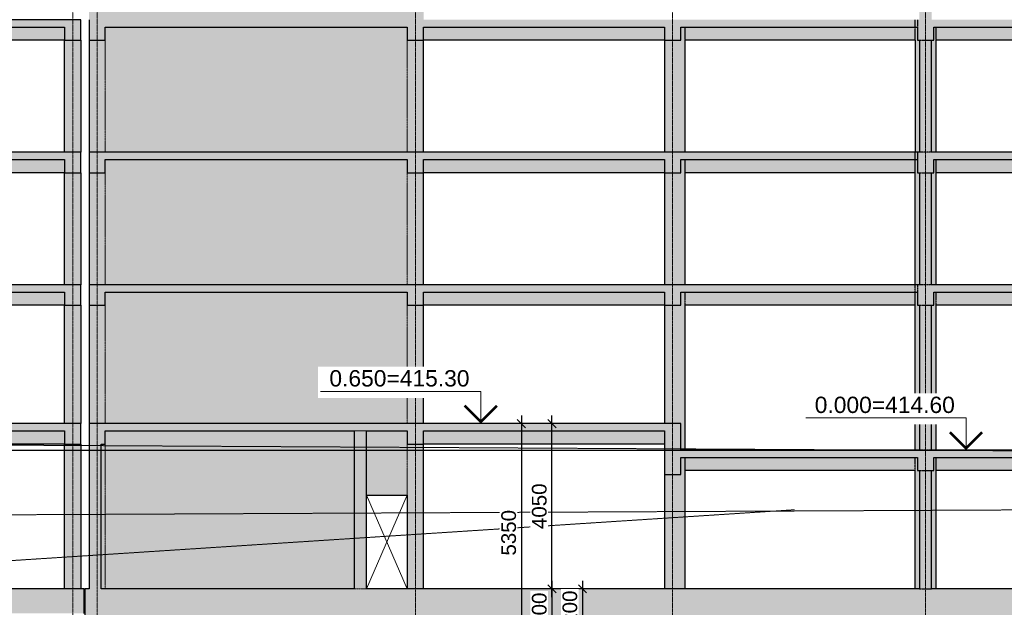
# Model space of a CAD drawing. Header units: millimetres. Extents: x -50987266 to 2610517, y -212233 to 51153522.
# Tile 60 of 256: x 719240 to 743370, y -3101 to 11300. Entities that reach past the tile are written whole.
import ezdxf
from ezdxf.enums import TextEntityAlignment as Align

# ---------------------------------------------------------------- set-up
doc = ezdxf.new("R2010")
doc.units = ezdxf.units.MM
doc.set_wipeout_variables(frame=1)
for name, pattern in [('DASHED', [19.05, 12.7, -6.35]), ('Section-Section_Pit_A_B1$0$Grid Line', [22.225, 12.7, -3.175, 3.175, -3.175]), ('Section-Section_Pit_A_B1$0$Hidden 1_5', [2.2, 1.5, -0.7]), ('Section-Section_Pit_A_B2$0$Grid Line', [22.225, 12.7, -3.175, 3.175, -3.175])]:
    doc.linetypes.add(name, pattern=pattern)
doc.layers.get('Defpoints').update_dxf_attribs({"color": 6})
for name, color, linetype, lineweight in [('S - DIM', 7, 'Continuous', 5), ('S - LAIN', 7, 'Continuous', 5), ('S - LINE', 7, 'Continuous', 15), ('S - TEXT', 7, 'Continuous', 9), ('Section-Section_Pit_A_B1$0$A-200-M_WALL_EXT', 7, 'Continuous', 30), ('Section-Section_Pit_A_B1$0$A-200-M_WALL_PAT', 7, 'Continuous', 30), ('Section-Section_Pit_A_B1$0$A-200-MH_WALL', 7, 'Section-Section_Pit_A_B1$0$Hidden 1_5', 5), ('Section-Section_Pit_A_B1$0$A-230-H-FLOOR', 7, 'Continuous', 30), ('Section-Section_Pit_A_B1$0$A-230-M_FLOOR', 7, 'Continuous', 30), ('Section-Section_Pit_A_B1$0$A-325-M_DOOR', 7, 'Continuous', 5), ('Section-Section_Pit_A_B1$0$S-160-M_FOUND', 7, 'Continuous', 30), ('Section-Section_Pit_A_B1$0$S-280-M_COLUMN main', 7, 'Continuous', 30), ('Section-Section_Pit_A_B1$0$S-280-M_STRUCT_FRAME', 7, 'Continuous', 30), ('Section-Section_Pit_A_B1$0$S-280-M_STRUCT_FRAME 0', 7, 'Continuous', 30), ('Section-Section_Pit_A_B1$0$S-280-M_STRUCT_FRAME 4', 7, 'Section-Section_Pit_A_B1$0$Hidden 1_5', 5), ('Section-Section_Pit_A_B1$0$S-280-MH_COLUMN hid lin', 7, 'Section-Section_Pit_A_B1$0$Hidden 1_5', 30), ('Section-Section_Pit_A_B1$0$Z-030-M_GRID', 7, 'Continuous', 5), ('Section-Section_Pit_A_B2$0$A-230-H-FLOOR', 7, 'Continuous', 30), ('Section-Section_Pit_A_B2$0$A-230-M_FLOOR', 7, 'Continuous', 30), ('Section-Section_Pit_A_B2$0$S-160-M_FOUND', 7, 'Continuous', 30), ('Section-Section_Pit_A_B2$0$S-280-M_COLUMN main', 7, 'Continuous', 30), ('Section-Section_Pit_A_B2$0$S-280-M_STRUCT_FRAME', 7, 'Continuous', 30), ('Section-Section_Pit_A_B2$0$S-280-M_STRUCT_FRAME 0', 7, 'Continuous', 30), ('Section-Section_Pit_A_B2$0$Z-030-M_GRID', 7, 'Continuous', 5)]:
    doc.layers.add(name, color=color, linetype=linetype, lineweight=lineweight)
doc.styles.get("Standard").update_dxf_attribs({"font": 'arial.ttf'})
doc.dimstyles.new('SPDS 200', dxfattribs={"dimscale": 200, "dimtxt": 1.8, "dimasz": 1, "dimexe": 1, "dimexo": 0.625, "dimtad": 1, "dimdec": 0, "dimrnd": 0.001, "dimtxsty": 'Standard', "dimblk": 'OBLIQUE', "dimcen": 2.5, "dimdle": 1, "dimadec": 0, "dimazin": 2, "dimtfac": 0.75, "dimtdec": 0, "dimtmove": 1, "dimatfit": 3, "dimldrblk": 'OBLIQUE', "dimfxl": 1, "dimfxlon": 1, "dimtolj": 1, "dimarcsym": 0})

# ---------------------------------------------------------------- blocks, each defined once
blk = doc.blocks.new('Section-Section_Pit_A_B2')
at = {"layer": 'Section-Section_Pit_A_B2$0$A-230-H-FLOOR', "true_color": 0xa4a4a4}
for points in [[(-6600, 10370), (-400, 10370), (-400, 10550), (-16300, 10550), (-16300, 10370), (-6850, 10370)], [(-6600, 7120), (-400, 7120), (-400, 7300), (-16300, 7300), (-16300, 7120), (-6850, 7120)], [(-6600, 3870), (-400, 3870), (-400, 4050), (-16300, 4050), (-16300, 3870), (-6850, 3870)], [(-6600, 470), (-400, 470), (-400, 650), (-16300, 650), (-16300, 470), (-6850, 470)], [(-10077.1, -4000), (-320, -4000), (-320, -3400), (-16380, -3400), (-16380, -4000), (-10100, -4000)]]:
    blk.add_hatch(color=253, dxfattribs=at).paths.add_polyline_path(points)
at = {"layer": 'Section-Section_Pit_A_B2$0$S-280-M_COLUMN main', "true_color": 0xd8d8d8}
for points in [[(-800, 7300), (-400, 7300), (-400, 10050), (-800, 10050)], [(-400, 4050), (-400, 6800), (-800, 6800), (-800, 4050)], [(-400, 650), (-400, 3550), (-800, 3550), (-800, 650)], [(-400, -3400), (-400, 150), (-800, 150), (-800, -3400)]]:
    blk.add_hatch(color=254, dxfattribs=at).paths.add_polyline_path(points)
at = {"layer": 'Section-Section_Pit_A_B2$0$S-280-M_STRUCT_FRAME 0', "true_color": 0xd8d8d8}
for points in [[(-6450, 10050), (-800, 10050), (-800, 10370), (-6450, 10370)], [(-800, 6800), (-800, 7120), (-6450, 7120), (-6450, 6800)], [(-800, 3550), (-800, 3870), (-6450, 3870), (-6450, 3550)], [(-6450, 150), (-800, 150), (-800, 470), (-6450, 470)]]:
    blk.add_hatch(color=254, dxfattribs=at).paths.add_polyline_path(points)
at = {"layer": 'Section-Section_Pit_A_B2$0$S-280-M_STRUCT_FRAME 0', "true_color": 0xa4a4a4}
for points in [[(-400, 10050), (-400, 10370), (-800, 10370), (-800, 10050)], [(-400, 6800), (-400, 7120), (-800, 7120), (-800, 6800)], [(-400, 3550), (-400, 3870), (-800, 3870), (-800, 3550)], [(-400, 150), (-400, 470), (-800, 470), (-800, 150)]]:
    blk.add_hatch(color=253, dxfattribs=at).paths.add_polyline_path(points)
at = {"layer": 'Section-Section_Pit_A_B2$0$A-230-M_FLOOR'}
for p, q in [((-400, 10550), (-6600, 10550)), ((-400, 10370), (-400, 10550)), ((-6450, 10370), (-800, 10370)), ((-400, 7300), (-6600, 7300)), ((-400, 7120), (-400, 7300)), ((-6450, 7120), (-800, 7120)), ((-400, 4050), (-6600, 4050)), ((-6450, 3870), (-800, 3870)), ((-400, 3870), (-400, 4050)), ((-400, 650), (-6600, 650)), ((-400, 470), (-400, 650)), ((-6450, 470), (-800, 470))]:
    blk.add_line(p, q, dxfattribs=at)
at = {"layer": 'Section-Section_Pit_A_B2$0$S-160-M_FOUND'}
for p, q in [((-320, -3400), (-9850, -3400)), ((-320, -4000), (-320, -3400))]:
    blk.add_line(p, q, dxfattribs=at)
at = {"layer": 'Section-Section_Pit_A_B2$0$S-280-M_COLUMN main'}
for p, q in [((-800, 7300), (-800, 10050)), ((-400, 10050), (-400, 7300)), ((-800, 4050), (-800, 6800)), ((-400, 6800), (-400, 4050)), ((-800, 650), (-800, 3550)), ((-400, 3550), (-400, 650)), ((-800, -3400), (-800, 150)), ((-400, 150), (-400, -3400))]:
    blk.add_line(p, q, dxfattribs=at)
at = {"layer": 'Section-Section_Pit_A_B2$0$S-280-M_STRUCT_FRAME'}
for p, q in [((-800, 10370), (-800, 10050)), ((-400, 10050), (-400, 10370)), ((-800, 10050), (-400, 10050)), ((-800, 7120), (-800, 6800)), ((-400, 6800), (-400, 7120)), ((-800, 6800), (-400, 6800)), ((-800, 3870), (-800, 3550)), ((-400, 3550), (-400, 3870)), ((-800, 3550), (-400, 3550)), ((-800, 470), (-800, 150)), ((-400, 150), (-400, 470)), ((-800, 150), (-400, 150))]:
    blk.add_line(p, q, dxfattribs=at)
at = {"layer": 'Section-Section_Pit_A_B2$0$S-280-M_STRUCT_FRAME 0'}
for p, q in [((-800, 10050), (-6450, 10050)), ((-800, 6800), (-6450, 6800)), ((-800, 3550), (-6450, 3550)), ((-800, 150), (-6450, 150))]:
    blk.add_line(p, q, dxfattribs=at)
at = {"layer": 'Section-Section_Pit_A_B2$0$Z-030-M_GRID', "linetype": 'Section-Section_Pit_A_B2$0$Grid Line'}
blk.add_line((-600, -40000), (-600, 31005.2), dxfattribs=at)
blk = doc.blocks.new('Section-Section_Pit_A_B1$0$00_CUB_DR_XX ღიობი - B1_1000X2300_USED-3070146-Section_Pit_A_B1')
at = {"layer": 'Section-Section_Pit_A_B1$0$A-325-M_DOOR'}
for p, q in [((7600, -1100), (6600, -3400)), ((6600, -1100), (7600, -3400))]:
    blk.add_line(p, q, dxfattribs=at)
blk = doc.blocks.new('Section-Section_Pit_A_B1')
at = {"layer": 'Section-Section_Pit_A_B1$0$A-200-M_WALL_EXT', "true_color": 0xd8d8d8}
h = blk.add_hatch(color=254, dxfattribs=at)
h.paths.add_polyline_path([(100, -3400), (6300, -3400), (6300, 150), (100, 150), (100, -3358.2)])
h.paths.add_polyline_path([(7600, -3400), (8000, -3400), (8000, 150), (6600, 150), (6600, -1100), (7600, -1100), (7600, -3358.2)])
h.paths.add_polyline_path([(6300, 650), (8000, 650), (8000, 3550), (-200, 3550), (-200, 650), (4076.2, 650)])
h.paths.add_polyline_path([(200, 4050), (8000, 4050), (8000, 6800), (-200, 6800), (-200, 4050)])
h.paths.add_polyline_path([(5900, 7300), (8000, 7300), (8000, 10050), (-200, 10050), (-200, 7300), (4076.2, 7300)])
h.paths.add_polyline_path([(6450, 10550), (8000, 10550), (8000, 13300), (-200, 13300), (-200, 10550), (5900, 10550)])
h.paths.add_polyline_path([(200, 13800), (8000, 13800), (8000, 16550), (-200, 16550), (-200, 13800)])
h.paths.add_polyline_path([(-200, 17050), (8000, 17050), (8000, 19800), (-200, 19800)])
h.paths.add_polyline_path([(8000, 20300), (8000, 23050), (-200, 23050), (-200, 20300), (6450, 20300)])
h.paths.add_polyline_path([(4076.2, 23550), (8000, 23550), (8000, 26300), (-200, 26300), (-200, 23550), (520, 23550)])
h.paths.add_polyline_path([(200, 26800), (8000, 26800), (8000, 29550), (-200, 29550), (-200, 26800)])
h.paths.add_polyline_path([(8000, 30050), (8000, 31839.4), (-200, 31839.4), (-200, 30050), (6450, 30050)])
at = {"layer": 'Section-Section_Pit_A_B1$0$A-200-M_WALL_PAT', "true_color": 0xa4a4a4}
h = blk.add_hatch(color=253, dxfattribs=at)
h.paths.add_polyline_path([(20150, -3400), (20450, -3400), (20450, -500), (20150, -500), (20150, -3358.2)])
h.paths.add_polyline_path([(20450, 0), (20450, 3550), (20150, 3550), (20150, 0)])
h.paths.add_polyline_path([(20450, 4050), (20450, 6800), (20150, 6800), (20150, 4050)])
h.paths.add_polyline_path([(20150, 7300), (20450, 7300), (20450, 10050), (20150, 10050), (20150, 8519.2)])
h.paths.add_polyline_path([(20450, 10550), (20450, 13300), (20150, 13300), (20150, 10550)])
h.paths.add_polyline_path([(20450, 13800), (20450, 16550), (20150, 16550), (20150, 13800)])
h.paths.add_polyline_path([(20150, 17050), (20450, 17050), (20450, 19800), (20150, 19800), (20150, 17427.2)])
h.paths.add_polyline_path([(20150, 20300), (20450, 20300), (20450, 23050), (20150, 23050), (20150, 20396.6)])
h.paths.add_polyline_path([(20150, 23550), (20450, 23550), (20450, 26300), (20150, 26300)])
h.paths.add_polyline_path([(20150, 26800), (20450, 26800), (20450, 29550), (20150, 29550), (20150, 29304.6)])
h.paths.add_polyline_path([(20450, 30050), (20450, 31836.1), (20326.7, 31589.4), (20150, 31942.8), (20150, 30050)])
for points in [[(6600, -3400), (6600, 470), (6300, 470), (6300, -3400)], [(100, -3400), (100, 150), (-200, 150), (-200, -3400)]]:
    blk.add_hatch(color=253, dxfattribs=at).paths.add_polyline_path(points)
at = {"layer": 'Section-Section_Pit_A_B1$0$A-230-H-FLOOR', "true_color": 0xa4a4a4}
for points in [[(-200, 10370), (41600, 10370), (41600, 10550), (-200, 10550)], [(-200, 7120), (41600, 7120), (41600, 7300), (-200, 7300)], [(-200, 3870), (41600, 3870), (41600, 4050), (-200, 4050)], [(14300, 470), (14300, 650), (-200, 650), (-200, 470), (11188.5, 470)], [(25413.1, -180), (40800, -180), (40800, 0), (13900, 0), (13900, -180), (20450, -180)], [(41400, -4600), (41400, -3400), (-300, -3400), (-300, -4600), (40526.7, -4600)]]:
    blk.add_hatch(color=253, dxfattribs=at).paths.add_polyline_path(points)
at = {"layer": 'Section-Section_Pit_A_B1$0$S-280-M_COLUMN main', "true_color": 0xd8d8d8}
for points in [[(13900, 7300), (14400, 7300), (14400, 10050), (13900, 10050), (13900, 8519.2)], [(14300, 4050), (14400, 4050), (14400, 6800), (13900, 6800), (13900, 4050)], [(14400, 0), (14400, 3550), (13900, 3550), (13900, 650), (14300, 650), (14300, 0)], [(14400, -3400), (14400, -500), (14300, -500), (14300, -600), (13900, -600), (13900, -3400)]]:
    blk.add_hatch(color=254, dxfattribs=at).paths.add_polyline_path(points)
h = blk.add_hatch(color=254, dxfattribs=at)
h.paths.add_polyline_path([(20450, 7300), (20550, 7300), (20550, 10050), (20450, 10050), (20450, 8519.2)])
h.paths.add_polyline_path([(20100, 7300), (20150, 7300), (20150, 10050), (20050, 10050), (20050, 7300)])
h = blk.add_hatch(color=254, dxfattribs=at)
h.paths.add_polyline_path([(20450, 4050), (20550, 4050), (20550, 6800), (20450, 6800), (20450, 5549.8)])
h.paths.add_polyline_path([(20100, 4050), (20150, 4050), (20150, 6800), (20050, 6800), (20050, 4050)])
h = blk.add_hatch(color=254, dxfattribs=at)
h.paths.add_polyline_path([(20450, 0), (20550, 0), (20550, 3550), (20450, 3550), (20450, 2580.5)])
h.paths.add_polyline_path([(20100, 0), (20150, 0), (20150, 3550), (20050, 3550), (20050, 0)])
h = blk.add_hatch(color=254, dxfattribs=at)
h.paths.add_polyline_path([(20050, -3400), (20150, -3400), (20150, -500), (20050, -500), (20050, -3358.2)])
h.paths.add_polyline_path([(20550, -3400), (20550, -500), (20450, -500), (20450, -3400)])
at = {"layer": 'Section-Section_Pit_A_B1$0$S-280-M_STRUCT_FRAME 0', "true_color": 0xa4a4a4}
for points in [[(200, 10050), (200, 10370), (-200, 10370), (-200, 10050)], [(8000, 10050), (8000, 10370), (7600, 10370), (7600, 10050)], [(14300, 10050), (14300, 10370), (13900, 10370), (13900, 10050)], [(20100, 10050), (20500, 10050), (20500, 10370), (20100, 10370)], [(200, 6800), (200, 7120), (-200, 7120), (-200, 6800)], [(8000, 6800), (8000, 7120), (7600, 7120), (7600, 6800)], [(14300, 6800), (14300, 7120), (13900, 7120), (13900, 6800)], [(20100, 6800), (20500, 6800), (20500, 7120), (20100, 7120)], [(200, 3550), (200, 3870), (-200, 3870), (-200, 3550)], [(8000, 3550), (8000, 3870), (7600, 3870), (7600, 3550)], [(14300, 3550), (14300, 3870), (13900, 3870), (13900, 3550)], [(20100, 3550), (20500, 3550), (20500, 3870), (20100, 3870)], [(100, 150), (200, 150), (200, 470), (-200, 470), (-200, 150)], [(7600, 150), (8000, 150), (8000, 470), (7600, 470)], [(20100, -500), (20500, -500), (20500, -180), (20100, -180)]]:
    blk.add_hatch(color=253, dxfattribs=at).paths.add_polyline_path(points)
at = {"layer": 'Section-Section_Pit_A_B1$0$S-280-M_STRUCT_FRAME 0', "true_color": 0xd8d8d8}
for points in [[(4076.2, 10050), (7600, 10050), (7600, 10370), (200, 10370), (200, 10050), (520, 10050)], [(4076.2, 6800), (7600, 6800), (7600, 7120), (200, 7120), (200, 6800), (520, 6800)], [(4076.2, 3550), (7600, 3550), (7600, 3870), (200, 3870), (200, 3550), (520, 3550)], [(8000, 150), (13900, 150), (13900, 470), (8000, 470)]]:
    blk.add_hatch(color=254, dxfattribs=at).paths.add_polyline_path(points)
h = blk.add_hatch(color=254, dxfattribs=at)
h.paths.add_polyline_path([(8000, 10050), (13900, 10050), (13900, 10370), (8000, 10370)])
h.paths.add_polyline_path([(41400, 10050), (41400, 10370), (40800, 10370), (40800, 10050)])
h.paths.add_polyline_path([(14300, 10050), (20100, 10050), (20100, 10370), (14300, 10370)])
h.paths.add_polyline_path([(40400, 10050), (40400, 10370), (33000, 10370), (33000, 10050), (39637.7, 10050)])
h.paths.add_polyline_path([(20500, 10050), (26300, 10050), (26300, 10370), (20500, 10370)])
h.paths.add_polyline_path([(32600, 10050), (32600, 10370), (26700, 10370), (26700, 10050), (32525.4, 10050)])
h = blk.add_hatch(color=254, dxfattribs=at)
h.paths.add_polyline_path([(8000, 6800), (13900, 6800), (13900, 7120), (8000, 7120)])
h.paths.add_polyline_path([(41400, 6800), (41400, 7120), (40800, 7120), (40800, 6800)])
h.paths.add_polyline_path([(14300, 6800), (20100, 6800), (20100, 7120), (14300, 7120)])
h.paths.add_polyline_path([(40400, 6800), (40400, 7120), (33000, 7120), (33000, 6800), (39637.7, 6800)])
h.paths.add_polyline_path([(32525.4, 6800), (32600, 6800), (32600, 7120), (26700, 7120), (26700, 6800), (30800, 6800)])
h.paths.add_polyline_path([(20500, 6800), (26300, 6800), (26300, 7120), (20500, 7120)])
h = blk.add_hatch(color=254, dxfattribs=at)
h.paths.add_polyline_path([(26700, 3550), (32600, 3550), (32600, 3870), (26700, 3870)])
h.paths.add_polyline_path([(11188.5, 3550), (13900, 3550), (13900, 3870), (8000, 3870), (8000, 3550)])
h.paths.add_polyline_path([(41400, 3550), (41400, 3870), (40800, 3870), (40800, 3550)])
h.paths.add_polyline_path([(40400, 3550), (40400, 3870), (33000, 3870), (33000, 3550), (39637.7, 3550)])
h.paths.add_polyline_path([(14300, 3550), (20100, 3550), (20100, 3870), (14300, 3870)])
h.paths.add_polyline_path([(20500, 3550), (26300, 3550), (26300, 3870), (20500, 3870)])
h = blk.add_hatch(color=254, dxfattribs=at)
h.paths.add_polyline_path([(7600, 150), (7600, 470), (6600, 470), (6600, 150)])
h.paths.add_polyline_path([(200, 150), (6300, 150), (6300, 470), (200, 470)])
at = {"layer": 'Section-Section_Pit_A_B1$0$S-280-M_STRUCT_FRAME 0', "true_color": 0xa4a4a4}
h = blk.add_hatch(color=253, dxfattribs=at)
h.paths.add_polyline_path([(13900, -600), (14300, -600), (14300, -180), (13900, -180)])
h.paths.add_polyline_path([(13900, 0), (14300, 0), (14300, 470), (13900, 470)])
at = {"layer": 'Section-Section_Pit_A_B1$0$S-280-M_STRUCT_FRAME 0', "true_color": 0xd8d8d8}
h = blk.add_hatch(color=254, dxfattribs=at)
h.paths.add_polyline_path([(39637.7, -500), (40400, -500), (40400, -180), (33000, -180), (33000, -500), (36081.5, -500)])
h.paths.add_polyline_path([(14400, -500), (20100, -500), (20100, -180), (14300, -180), (14300, -500)])
h.paths.add_polyline_path([(32600, -500), (32600, -180), (26700, -180), (26700, -500), (32525.4, -500)])
h.paths.add_polyline_path([(20550, -500), (26300, -500), (26300, -180), (20500, -180), (20500, -500)])
at = {"layer": 'Section-Section_Pit_A_B1$0$A-200-M_WALL_EXT'}
for p, q in [((-200, 10050), (-200, 7300)), ((8000, 7300), (8000, 10050)), ((20150, 10050), (20150, 7300)), ((20450, 7300), (20450, 10050)), ((-200, 6800), (-200, 4050)), ((8000, 4050), (8000, 6800)), ((20150, 6800), (20150, 4050)), ((20450, 4050), (20450, 6800)), ((-200, 3550), (-200, 650)), ((8000, 650), (8000, 3550)), ((20150, 3550), (20150, 0)), ((20450, 0), (20450, 3550)), ((6300, 470), (6300, -3400)), ((6600, -3400), (6600, 470)), ((-200, 150), (-200, -3400)), ((100, -3400), (100, 150)), ((8000, -3400), (8000, 150)), ((20150, -500), (20150, -3400)), ((20450, -3400), (20450, -500)), ((6600, -1100), (7600, -1100)), ((7600, -1100), (7600, -3400))]:
    blk.add_line(p, q, dxfattribs=at)
at = {"layer": 'Section-Section_Pit_A_B1$0$A-200-MH_WALL'}
for p, q in [((200, 10050), (200, 7300)), ((7600, 7300), (7600, 10050)), ((200, 6800), (200, 4050)), ((7600, 4050), (7600, 6800)), ((200, 3550), (200, 650)), ((7600, 650), (7600, 3550)), ((200, 150), (200, -3400)), ((7600, -1100), (7600, 150)), ((6600, -3400), (6300, -3400))]:
    blk.add_line(p, q, dxfattribs=at)
at = {"layer": 'Section-Section_Pit_A_B1$0$A-230-M_FLOOR'}
for p, q in [((-200, 10550), (-200, 10370)), ((200, 10370), (7600, 10370)), ((8000, 10370), (13900, 10370)), ((14300, 10370), (20100, 10370)), ((20500, 10370), (26300, 10370)), ((20150, 7300), (-200, 7300)), ((-200, 7300), (-200, 7120)), ((41600, 7300), (20450, 7300)), ((200, 7120), (7600, 7120)), ((8000, 7120), (13900, 7120)), ((14300, 7120), (20100, 7120)), ((20500, 7120), (26300, 7120)), ((20150, 4050), (-200, 4050)), ((-200, 4050), (-200, 3870)), ((200, 3870), (7600, 3870)), ((8000, 3870), (13900, 3870)), ((14300, 3870), (20100, 3870)), ((41600, 4050), (20450, 4050)), ((20500, 3870), (26300, 3870)), ((14300, 650), (-200, 650)), ((-200, 650), (-200, 470)), ((14300, 470), (14300, 650)), ((200, 470), (6300, 470)), ((6600, 470), (7600, 470)), ((8000, 470), (13900, 470)), ((13900, 0), (13900, -180)), ((40800, 0), (20450, 0)), ((20150, 0), (14300, 0)), ((14300, -180), (20100, -180)), ((20500, -180), (26300, -180))]:
    blk.add_line(p, q, dxfattribs=at)
at = {"layer": 'Section-Section_Pit_A_B1$0$S-160-M_FOUND'}
for p, q in [((-200, -3400), (-300, -3400)), ((-300, -3400), (-300, -4600)), ((6300, -3400), (100, -3400)), ((20150, -3400), (6600, -3400)), ((40500, -3400), (20450, -3400))]:
    blk.add_line(p, q, dxfattribs=at)
at = {"layer": 'Section-Section_Pit_A_B1$0$S-280-M_COLUMN main'}
for p, q in [((13900, 10050), (13900, 7300)), ((14400, 10050), (14400, 7300)), ((20050, 10050), (20050, 7300)), ((20550, 10050), (20550, 7300)), ((13900, 6800), (13900, 4050)), ((14400, 6800), (14400, 4050)), ((20050, 4050), (20050, 6800)), ((20550, 6800), (20550, 4050)), ((13900, 3550), (13900, 650)), ((14400, 3550), (14400, 0)), ((20050, 0), (20050, 3550)), ((20550, 3550), (20550, 0)), ((13900, -600), (13900, -3400)), ((14400, -500), (14400, -3400)), ((20050, -3400), (20050, -500)), ((20550, -500), (20550, -3400))]:
    blk.add_line(p, q, dxfattribs=at)
at = {"layer": 'Section-Section_Pit_A_B1$0$S-280-M_STRUCT_FRAME'}
for p, q in [((-200, 10370), (-200, 10050)), ((200, 10050), (200, 10370)), ((7600, 10370), (7600, 10050)), ((8000, 10050), (8000, 10370)), ((13900, 10370), (13900, 10050)), ((14300, 10050), (14300, 10370)), ((20100, 10370), (20100, 10050)), ((20500, 10050), (20500, 10370)), ((-200, 10050), (200, 10050)), ((7600, 10050), (8000, 10050)), ((13900, 10050), (14300, 10050)), ((20100, 10050), (20150, 10050)), ((20450, 10050), (20500, 10050)), ((-200, 7120), (-200, 6800)), ((200, 6800), (200, 7120)), ((7600, 7120), (7600, 6800)), ((8000, 6800), (8000, 7120)), ((13900, 7120), (13900, 6800)), ((14300, 6800), (14300, 7120)), ((20100, 7120), (20100, 6800)), ((20500, 6800), (20500, 7120)), ((-200, 6800), (200, 6800)), ((7600, 6800), (8000, 6800)), ((13900, 6800), (14300, 6800)), ((20100, 6800), (20150, 6800)), ((20450, 6800), (20500, 6800)), ((-200, 3870), (-200, 3550)), ((200, 3550), (200, 3870)), ((7600, 3870), (7600, 3550)), ((8000, 3550), (8000, 3870)), ((13900, 3870), (13900, 3550)), ((14300, 3550), (14300, 3870)), ((20100, 3870), (20100, 3550)), ((20500, 3550), (20500, 3870)), ((-200, 3550), (200, 3550)), ((7600, 3550), (8000, 3550)), ((13900, 3550), (14300, 3550)), ((20100, 3550), (20150, 3550)), ((20450, 3550), (20500, 3550)), ((-200, 470), (-200, 150)), ((200, 150), (200, 470)), ((7600, 470), (7600, 150)), ((8000, 150), (8000, 470)), ((13900, 470), (13900, 0)), ((14300, 0), (14300, 470)), ((100, 150), (200, 150)), ((7600, 150), (8000, 150)), ((13900, -180), (13900, -600)), ((14300, -600), (14300, -180)), ((20100, -180), (20100, -500)), ((20500, -500), (20500, -180)), ((13900, -600), (14300, -600)), ((20100, -500), (20150, -500)), ((20450, -500), (20500, -500))]:
    blk.add_line(p, q, dxfattribs=at)
at = {"layer": 'Section-Section_Pit_A_B1$0$S-280-M_STRUCT_FRAME 0'}
for p, q in [((13900, 10050), (8000, 10050)), ((20050, 10050), (14400, 10050)), ((26200, 10050), (20550, 10050)), ((13900, 6800), (8000, 6800)), ((20050, 6800), (14400, 6800)), ((26200, 6800), (20550, 6800)), ((13900, 3550), (8000, 3550)), ((20050, 3550), (14400, 3550)), ((26200, 3550), (20550, 3550)), ((13900, 150), (8000, 150)), ((20050, -500), (14400, -500)), ((26200, -500), (20550, -500))]:
    blk.add_line(p, q, dxfattribs=at)
at = {"layer": 'Section-Section_Pit_A_B1$0$S-280-M_STRUCT_FRAME 4'}
blk.add_line((6300, 470), (6600, 470), dxfattribs=at)
at = {"layer": 'Section-Section_Pit_A_B1$0$S-280-MH_COLUMN hid lin'}
for p, q in [((20050, 10370), (20050, 10550)), ((20100, 10550), (20100, 10370)), ((14400, 10370), (14400, 10050)), ((20050, 10050), (20050, 10370)), ((20550, 10370), (20550, 10050)), ((20150, 10050), (20450, 10050)), ((20050, 7120), (20050, 7300)), ((20100, 7300), (20100, 7120)), ((20450, 7300), (20150, 7300)), ((14400, 7120), (14400, 6800)), ((20050, 6800), (20050, 7120)), ((20550, 7120), (20550, 6800)), ((20150, 6800), (20450, 6800)), ((14400, 3870), (14400, 3550)), ((20050, 3870), (20050, 4050)), ((20050, 3550), (20050, 3870)), ((20100, 4050), (20100, 3870)), ((20450, 4050), (20150, 4050)), ((20550, 3870), (20550, 3550)), ((20150, 3550), (20450, 3550)), ((20450, 0), (20150, 0)), ((14400, -180), (14400, -500)), ((20050, -500), (20050, -180)), ((20550, -180), (20550, -500)), ((20150, -500), (20450, -500)), ((20150, -3400), (20450, -3400))]:
    blk.add_line(p, q, dxfattribs=at)
at = {"layer": 'Section-Section_Pit_A_B1$0$Z-030-M_GRID', "linetype": 'Section-Section_Pit_A_B1$0$Grid Line'}
for p, q in [((0, -40000), (0, 33300)), ((7800, -40000), (7800, 33300)), ((14100, -40000), (14100, 33300)), ((20300, -40000), (20300, 33300))]:
    blk.add_line(p, q, dxfattribs=at)
at = {"layer": 'Section-Section_Pit_A_B1$0$A-325-M_DOOR'}
blk.add_blockref('Section-Section_Pit_A_B1$0$00_CUB_DR_XX ღიობი - B1_1000X2300_USED-3070146-Section_Pit_A_B1', (0, 0), dxfattribs=at)
blk = doc.blocks.new('*U50')
at = {"color": 0, "linetype": 'ByBlock', "lineweight": -2}
blk.add_line((-3, 0), (-11.03, 0), dxfattribs=at)
blk.add_lwpolyline([(-8.03, 0), (-8.03, 5), (-32.87, 5)], dxfattribs=at)
at = {"color": 0, "linetype": 'ByBlock', "lineweight": -2, "const_width": 0.4}
blk.add_lwpolyline([(-5.53, 2.78), (-8.03, 0.28), (-10.53, 2.78)], dxfattribs=at)
at = {"color": 0, "linetype": 'ByBlock', "lineweight": -2, "oblique": 15}
for tag, p in [('ОТМЕТКА', (-20.6, 7.02)), ('НТЕКСТ', (-19.28, 2.5))]:
    blk.add_attdef(tag, text='', height=3, dxfattribs=at).set_placement(p, align=Align.MIDDLE_CENTER)
blk = doc.blocks.new('_Oblique')
at = {"color": 0, "linetype": 'ByBlock', "lineweight": -2}
blk.add_line((-0.5, -0.5), (0.5, 0.5), dxfattribs=at)
blk = doc.blocks.new('*D163')
at = {"layer": 'Defpoints', "color": 0, "transparency": 16777216}
for p in [(732684, -2650), (732684, -3950)]:
    blk.add_point(p, dxfattribs=at)
at = {"layer": 'S - DIM', "color": 0, "lineweight": -2, "transparency": 16777216}
for p, q in [((732484, -2650), (732084, -2650)), ((732284, -2450), (732284, -4150)), ((732484, -3950), (732084, -3950))]:
    blk.add_line(p, q, dxfattribs=at)
at = {"layer": 'S - DIM', "color": 0, "lineweight": -2, "transparency": 16777216, "xscale": 200, "yscale": 200, "zscale": 200}
for p, rotation in [((732284, -2650), 90), ((732284, -3950), 270)]:
    blk.add_blockref('_Oblique', p, dxfattribs=dict(at, rotation=rotation))
at = {"layer": 'S - DIM', "color": 0, "transparency": 16777216, "insert": (731975, -3300), "char_height": 360, "attachment_point": 5, "rotation": 90, "bg_fill": 3, "box_fill_scale": 1.1, "bg_fill_color": 256, "bg_fill_true_color": 13158600, "bg_fill_transparency": 0}
blk.add_mtext('\\A1;1300', dxfattribs=at)
at = {"layer": 'Defpoints', "color": 0, "transparency": 16777216}
blk.add_point((732284, -3950), dxfattribs=at)
blk = doc.blocks.new('*D164')
at = {"layer": 'Defpoints', "color": 0, "transparency": 16777216}
for p in [(732684, 1400), (731534, -3950), (732684, -3950)]:
    blk.add_point(p, dxfattribs=at)
at = {"layer": 'S - DIM', "color": 0, "lineweight": -2, "transparency": 16777216}
for p, q in [((731534, 1600), (731534, -4150)), ((731734, 1400), (731334, 1400)), ((731734, -3950), (731334, -3950))]:
    blk.add_line(p, q, dxfattribs=at)
at = {"layer": 'S - DIM', "color": 0, "lineweight": -2, "transparency": 16777216, "xscale": 200, "yscale": 200, "zscale": 200}
for p, rotation in [((731534, 1400), 90), ((731534, -3950), 270)]:
    blk.add_blockref('_Oblique', p, dxfattribs=dict(at, rotation=rotation))
at = {"layer": 'S - DIM', "color": 0, "transparency": 16777216, "insert": (731225, -1275), "char_height": 360, "attachment_point": 5, "rotation": 90, "bg_fill": 3, "box_fill_scale": 1.1, "bg_fill_color": 256, "bg_fill_true_color": 13158600, "bg_fill_transparency": 0}
blk.add_mtext('\\A1;5350', dxfattribs=at)
blk = doc.blocks.new('*D165')
at = {"layer": 'Defpoints', "color": 0, "transparency": 16777216}
for p in [(732284, 1400), (732684, 1400), (732684, -2650)]:
    blk.add_point(p, dxfattribs=at)
at = {"layer": 'S - DIM', "color": 0, "lineweight": -2, "transparency": 16777216}
for p, q in [((732284, -2850), (732284, 1600)), ((732484, 1400), (732084, 1400)), ((732484, -2650), (732084, -2650))]:
    blk.add_line(p, q, dxfattribs=at)
at = {"layer": 'S - DIM', "color": 0, "lineweight": -2, "transparency": 16777216, "xscale": 200, "yscale": 200, "zscale": 200}
for p, rotation in [((732284, 1400), 90), ((732284, -2650), 270)]:
    blk.add_blockref('_Oblique', p, dxfattribs=dict(at, rotation=rotation))
at = {"layer": 'S - DIM', "color": 0, "transparency": 16777216, "insert": (731975, -625), "char_height": 360, "attachment_point": 5, "rotation": 90, "bg_fill": 3, "box_fill_scale": 1.1, "bg_fill_color": 256, "bg_fill_true_color": 13158600, "bg_fill_transparency": 0}
blk.add_mtext('\\A1;4050', dxfattribs=at)
blk = doc.blocks.new('*D161')
at = {"layer": 'Defpoints', "color": 0, "transparency": 16777216}
for p in [(733434, -2650), (733434, -3850)]:
    blk.add_point(p, dxfattribs=at)
at = {"layer": 'S - DIM', "color": 0, "lineweight": -2, "transparency": 16777216}
for p, q in [((733234, -2650), (732834, -2650)), ((733034, -2450), (733034, -4050)), ((733234, -3850), (732834, -3850))]:
    blk.add_line(p, q, dxfattribs=at)
at = {"layer": 'S - DIM', "color": 0, "transparency": 16777216, "insert": (732725, -3250), "char_height": 360, "attachment_point": 5, "rotation": 90, "bg_fill": 3, "box_fill_scale": 1.1, "bg_fill_color": 256, "bg_fill_true_color": 13158600, "bg_fill_transparency": 0}
blk.add_mtext('\\A1;1200', dxfattribs=at)
at = {"layer": 'Defpoints', "color": 0, "transparency": 16777216}
blk.add_point((733034, -3850), dxfattribs=at)
at = {"layer": 'S - DIM', "color": 0, "lineweight": -2, "transparency": 16777216, "xscale": 200, "yscale": 200, "zscale": 200}
for p, rotation in [((733034, -2650), 90), ((733034, -3850), 270)]:
    blk.add_blockref('_Oblique', p, dxfattribs=dict(at, rotation=rotation))

msp = doc.modelspace()

# ---------------------------------------------------------------- linework, layer by layer
at = {"layer": 'Defpoints'}
msp.add_lwpolyline([(251044.2, 750), (2610517.1, 750)], dxfattribs=at)
at = {"layer": 'S - LAIN', "linetype": 'DASHED', "lineweight": 0}
for points in [[(701432.6, 971.8), (765771.4, 610)], [(702521.2, -913.8), (765066.4, -611.2)], [(703698.4, -2952.7), (738226.3, -711.2)]]:
    msp.add_lwpolyline(points, dxfattribs=at)

# ---------------------------------------------------------------- block references
at = {"layer": 'S - LINE'}
for name in ['Section-Section_Pit_A_B1', 'Section-Section_Pit_A_B2']:
    msp.add_blockref(name, (721138.7, 750), dxfattribs=at)

# ---------------------------------------------------------------- next in the draw order: dimensions: what is measured, and where the dimension line sits
at = {"layer": 'S - DIM'}
dim = msp.add_linear_dim(base=(732283.7, -3950), p1=(732683.7, -2650), p2=(732683.7, -3950), angle=270, dimstyle='SPDS 200', override={"dimtfill": 1}, dxfattribs=at)
dim.commit()
dim.dimension.update_dxf_attribs({"geometry": '*D163', "text_midpoint": (731974.8, -3300)})

# ---------------------------------------------------------------- next in the draw order: wipeouts: each hides what was drawn before it
at = {"color": 7, "true_color": 0xffffff}
for points in [[(726548.9, 2795.7), (730569.7, 2795.7), (730569.7, 2030.5), (726548.9, 2030.5)], [(738443.3, 2145.7), (742464.1, 2145.7), (742464.1, 1380.5), (738443.3, 1380.5)]]:
    msp.add_wipeout(points, dxfattribs=at).dxf.layer = 'S - LINE'

# ---------------------------------------------------------------- next in the draw order: block references
at = {"layer": 'S - TEXT'}
ref = msp.add_blockref('*U50', (743702.3, 750), dxfattribs=dict(at, xscale=158.0799999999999, yscale=158.0799999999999, zscale=158.0799999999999))
ref.add_attrib('ОТМЕТКА', '0.000=414.60', dxfattribs={"layer": '0', "color": 0, "linetype": 'ByBlock', "lineweight": -2, "height": 400}).set_placement((740441, 1860.7), align=Align.MIDDLE_CENTER)

# ---------------------------------------------------------------- next in the draw order: dimensions: what is measured, and where the dimension line sits
at = {"layer": 'S - DIM'}
dim = msp.add_linear_dim(base=(731533.7, -3950), p1=(732683.7, 1400), p2=(732683.7, -3950), angle=270, dimstyle='SPDS 200', override={"dimtfill": 1}, dxfattribs=at)
dim.commit()
dim.dimension.update_dxf_attribs({"geometry": '*D164', "text_midpoint": (731224.8, -1275)})

# ---------------------------------------------------------------- next in the draw order: block references
at = {"layer": 'S - TEXT'}
ref = msp.add_blockref('*U50', (731807.9, 1400), dxfattribs=dict(at, xscale=158.0799999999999, yscale=158.0799999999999, zscale=158.0799999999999))
ref.add_attrib('ОТМЕТКА', '0.650=415.30', dxfattribs={"layer": '0', "color": 0, "linetype": 'ByBlock', "lineweight": -2, "height": 400}).set_placement((728546.7, 2510.7), align=Align.MIDDLE_CENTER)

# ---------------------------------------------------------------- next in the draw order: dimensions: what is measured, and where the dimension line sits
at = {"layer": 'S - DIM'}
dim = msp.add_linear_dim(base=(732283.7, 1400), p1=(732683.7, -2650), p2=(732683.7, 1400), angle=90, dimstyle='SPDS 200', override={"dimtfill": 1}, dxfattribs=at)
dim.commit()
dim.dimension.update_dxf_attribs({"geometry": '*D165', "text_midpoint": (731974.9, -625)})

# ---------------------------------------------------------------- next in the draw order: dimensions: what is measured, and where the dimension line sits
dim = msp.add_linear_dim(base=(733033.7, -3850), p1=(733433.7, -2650), p2=(733433.7, -3850), angle=270, dimstyle='SPDS 200', override={"dimtfill": 1}, dxfattribs=at)
dim.commit()
dim.dimension.update_dxf_attribs({"geometry": '*D161', "text_midpoint": (733033.7, -3250), "dimtype": 160})

doc.saveas('drawing.dxf')
